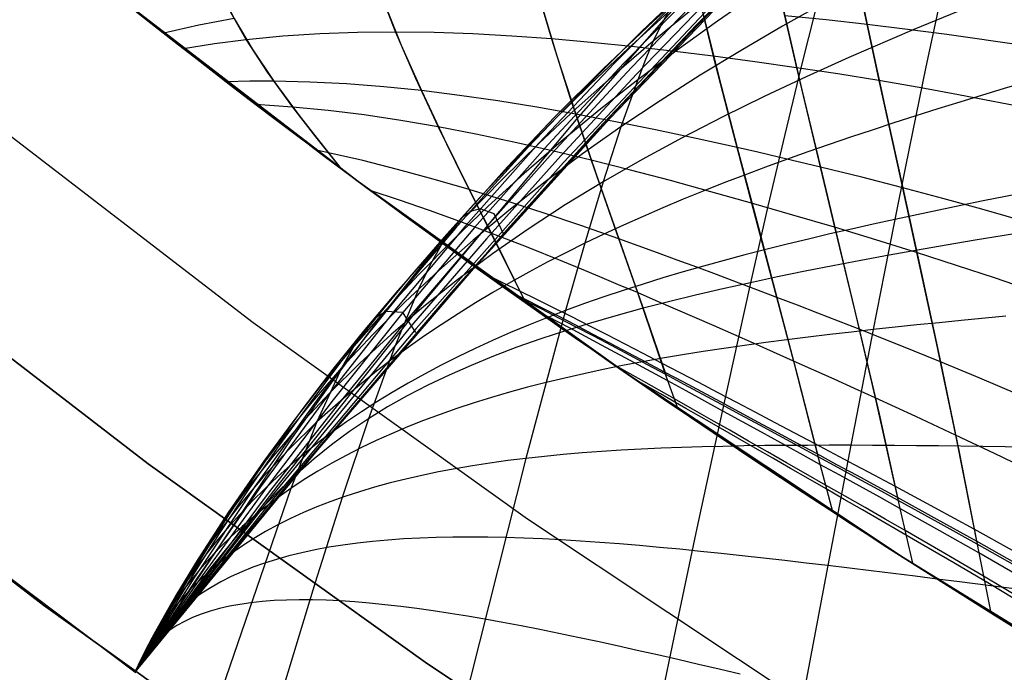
# Model space of a CAD drawing. Header units: millimetres. Extents: x -58 to 58, y -58 to 58.
# Tile 9 of 95: x -34.41 to -28.82, y -46.55 to -42.84. Entities that reach past the tile are written whole.
import ezdxf

# ---------------------------------------------------------------- set-up
doc = ezdxf.new("R2010")
doc.units = ezdxf.units.MM
doc.header["$MEASUREMENT"] = 0
doc.layers.add('Predefinito', color=5, linetype='Continuous')

msp = doc.modelspace()

# ---------------------------------------------------------------- linework, layer by layer
at = {"layer": 'Predefinito'}
for points in [[(-19.9285, -35.5113), (-20.3086, -35.6564), (-20.6863, -35.8084), (-21.0613, -35.9671), (-21.4336, -36.1326), (-22.1676, -36.482), (-22.8899, -36.8565), (-23.6001, -37.2549), (-24.2979, -37.676), (-24.9803, -38.117), (-25.6499, -38.5783), (-26.307, -39.0589), (-26.9514, -39.5577), (-27.5842, -40.0743), (-28.2036, -40.6056), (-28.8087, -41.1491), (-29.3987, -41.7023), (-29.9915, -42.2816), (-30.5668, -42.867), (-31.1238, -43.4574), (-31.6621, -44.0511), (-32.7309, -45.2972), (-33.7575, -46.5476)], [(-25.8045, -38.6891), (-26.2385, -39.0077), (-26.6733, -39.3392), (-27.5454, -40.0413), (-28.4209, -40.7972), (-29.3002, -41.6082), (-30.1832, -42.4761), (-31.0703, -43.4024), (-31.9616, -44.3887), (-32.8573, -45.4366), (-33.7575, -46.5476)], [(-33.7575, -46.5476), (-35.3571, -45.3445), (-36.9138, -44.0865), (-38.4259, -42.775), (-39.8913, -41.4118)], [(-10.2862, -53.5205), (-12.1274, -53.1336), (-13.9541, -52.6833), (-15.7642, -52.1703), (-17.5556, -51.5951), (-19.326, -50.9584), (-21.0733, -50.261), (-22.7956, -49.5036), (-24.4907, -48.6873), (-26.1566, -47.813), (-27.7913, -46.8817), (-29.3929, -45.8945), (-30.9595, -44.8526), (-32.4892, -43.7573), (-33.9802, -42.6098), (-35.4307, -41.4116)], [(-35.4307, -41.4116), (-33.9802, -42.6098), (-32.4892, -43.7573), (-30.9595, -44.8526), (-29.3929, -45.8945), (-27.7913, -46.8817), (-26.1566, -47.813), (-24.4907, -48.6873), (-22.7956, -49.5036), (-21.0733, -50.261), (-19.326, -50.9584), (-17.5556, -51.5951), (-15.7642, -52.1703), (-13.9541, -52.6833), (-12.1274, -53.1336), (-10.2862, -53.5205)], [(-34.6037, -43.3916), (-33.0854, -44.5602), (-31.5276, -45.6756), (-29.9323, -46.7366), (-28.3013, -47.7419), (-26.6365, -48.6903), (-24.9401, -49.5807), (-23.2139, -50.412), (-21.46, -51.1832), (-19.6806, -51.8934), (-17.8777, -52.5418), (-16.0535, -53.1275), (-14.2102, -53.65), (-12.3499, -54.1085), (-10.4749, -54.5025)], [(-10.6637, -55.4846), (-12.5724, -55.0834), (-14.4662, -54.6167), (-16.3427, -54.0848), (-18.1998, -53.4885), (-20.0352, -52.8284), (-21.8467, -52.1054), (-23.6321, -51.3203), (-25.3894, -50.474), (-27.1165, -49.5676), (-28.8112, -48.6021), (-30.4716, -47.5787), (-32.0957, -46.4986), (-33.6815, -45.3631), (-35.2272, -44.1735)], [(-35.2272, -44.1735), (-33.6815, -45.3631), (-32.0957, -46.4986), (-30.4716, -47.5787), (-28.8112, -48.6021), (-27.1165, -49.5676), (-25.3894, -50.474), (-23.6321, -51.3203), (-21.8467, -52.1054), (-20.0352, -52.8284), (-18.1998, -53.4885), (-16.3427, -54.0848), (-14.4662, -54.6167), (-12.5724, -55.0834), (-10.6637, -55.4846)], [(-35.8507, -44.9553), (-34.2776, -46.1659), (-32.6637, -47.3216), (-31.0109, -48.4208), (-29.3211, -49.4623), (-27.5964, -50.4449), (-25.8388, -51.3674), (-24.0504, -52.2286), (-22.2333, -53.0276), (-20.3898, -53.7634), (-18.5219, -54.4352), (-16.632, -55.042), (-14.7222, -55.5833), (-12.795, -56.0584), (-10.8524, -56.4666)], [(-10.8524, -56.4666), (-12.795, -56.0584), (-14.7222, -55.5833), (-16.632, -55.042), (-18.5219, -54.4352), (-20.3898, -53.7634), (-22.2333, -53.0276), (-24.0504, -52.2286), (-25.8388, -51.3674), (-27.5964, -50.4449), (-29.3211, -49.4623), (-31.0109, -48.4208), (-32.6637, -47.3216), (-34.2776, -46.1659), (-35.8507, -44.9553)]]:
    msp.add_lwpolyline(points, dxfattribs=at)
at = {"layer": 'Predefinito', "extrusion": (0.988885, 0.077357, -0.126976)}
msp.add_lwpolyline([(-42.5424, 342.6164), (-42.7926, 343.0225)], dxfattribs=at)
at = {"layer": 'Predefinito', "extrusion": (0.991941, 0.073702, -0.103063)}
msp.add_lwpolyline([(-43.1775, 344.8924), (-43.523, 345.3716)], dxfattribs=at)
at = {"layer": 'Predefinito', "extrusion": (0.993089, 0.071633, -0.092972)}
msp.add_lwpolyline([(-43.5078, 345.7671), (-43.8872, 346.2561)], dxfattribs=at)
at = {"layer": 'Predefinito', "extrusion": (0.999997, -2.15466e-05, -0.002616)}
msp.add_lwpolyline([(-46.5483, 344.9105), (-46.5481, 344.941)], dxfattribs=at)
at = {"layer": 'Predefinito', "extrusion": (1, 0, 0)}
for points in [[(-46.5476, 60.0849), (-46.5476, 319.9998)], [(-46.5476, 320), (-46.5476, 319.9939)]]:
    msp.add_lwpolyline(points, dxfattribs=at)
at = {"layer": 'Predefinito', "extrusion": (0, 1, 0)}
msp.add_lwpolyline([(33.7575, 319.9998), (33.7575, 345)], dxfattribs=at)
at = {"layer": 'Predefinito'}
for points in [[(-19.9059, -34.2691, 319.9999), (-20.5001, -34.5576, 319.9999), (-21.0876, -34.8619, 319.9998), (-21.6683, -35.1813, 319.9998), (-22.2418, -35.5154, 319.9998), (-22.8078, -35.8636, 319.9998), (-23.3661, -36.2255, 319.9998), (-23.9166, -36.6002, 319.9998), (-24.4591, -36.9872, 319.9998), (-24.9935, -37.3859, 319.9998), (-25.5199, -37.7957, 319.9998), (-26.0383, -38.2162, 319.9998), (-26.549, -38.647, 319.9998), (-27.052, -39.0873, 319.9998), (-27.5474, -39.5368, 319.9997), (-28.5152, -40.4606, 319.9997), (-29.453, -41.4141, 319.9997), (-30.3638, -42.396, 319.9997), (-31.2502, -43.4051, 319.9997), (-32.1114, -44.436, 319.9998), (-32.9463, -45.4837, 319.9998), (-33.7575, -46.5476, 319.9998)], [(-25.7055, -38.6074, 323.6742), (-26.2145, -38.9737, 323.6442), (-26.7163, -39.3505, 323.614), (-27.2111, -39.7375, 323.5836), (-27.6987, -40.1341, 323.5513), (-28.1791, -40.5398, 323.5153), (-28.652, -40.954, 323.4736), (-29.1175, -41.3763, 323.4247), (-29.5757, -41.8067, 323.3685), (-30.0267, -42.2454, 323.3054), (-30.4707, -42.6924, 323.2356), (-30.9078, -43.1479, 323.1595), (-31.3376, -43.6116, 323.0776), (-31.7598, -44.0832, 322.9904), (-32.1739, -44.5623, 322.8986), (-32.9781, -45.5419, 322.7035), (-33.7575, -46.5476, 322.4995)], [(-25.6931, -38.6157, 325.5167), (-26.2054, -38.9768, 325.4715), (-26.7109, -39.3485, 325.426), (-27.2097, -39.7303, 325.38), (-27.7017, -40.1217, 325.3313), (-28.1866, -40.5223, 325.277), (-28.6642, -40.9316, 325.2141), (-29.1342, -41.3494, 325.1404), (-29.5966, -41.7758, 325.0558), (-30.0512, -42.2112, 324.9607), (-30.498, -42.6559, 324.8556), (-30.9368, -43.1101, 324.7412), (-31.367, -43.5739, 324.618), (-31.7882, -44.0471, 324.4871), (-32.1997, -44.5296, 324.349), (-32.6013, -45.0213, 324.2049), (-32.994, -45.5218, 324.056), (-33.7575, -46.5476, 323.7495)], [(-25.7262, -38.6265, 321.8318), (-26.2326, -38.9955, 321.817), (-26.7314, -39.375, 321.8022), (-27.2229, -39.7647, 321.7872), (-27.7071, -40.1639, 321.7713), (-28.1838, -40.5721, 321.7536), (-28.653, -40.9886, 321.733), (-29.1148, -41.413, 321.7089), (-29.5695, -41.845, 321.6811), (-30.4587, -42.7324, 321.6152), (-31.3229, -43.6498, 321.5368), (-32.1603, -44.5937, 321.4478), (-32.97, -45.5603, 321.3508), (-33.7575, -46.5476, 321.2494)], [(-25.6911, -38.6721, 327.3499), (-26.2071, -39.025, 327.2898), (-26.7166, -39.3884, 327.2293), (-27.2199, -39.7617, 327.1683), (-27.7167, -40.1447, 327.1036), (-28.2066, -40.5369, 327.0313), (-28.6893, -40.9381, 326.9477), (-29.1643, -41.3481, 326.8497), (-29.6313, -41.7672, 326.7371), (-30.0897, -42.1961, 326.6105), (-30.5392, -42.6354, 326.4708), (-30.9792, -43.0856, 326.3185), (-31.4091, -43.5469, 326.1546), (-31.8283, -44.0193, 325.9804), (-32.2359, -44.503, 325.7969), (-32.6316, -44.9981, 325.6052), (-33.0163, -45.5041, 325.4072), (-33.3912, -46.0207, 325.2046), (-33.7575, -46.5476, 324.9995)], [(-33.7575, -46.5476, 60.0849), (-32.8538, -45.436, 60.0852), (-31.9547, -44.3874, 60.0855), (-31.0599, -43.4003, 60.0858), (-30.1692, -42.4731, 60.0861), (-29.2826, -41.6042, 60.0864), (-28.3998, -40.7921, 60.0867), (-27.5206, -40.0351, 60.0871), (-26.6448, -39.3317, 60.0874), (-26.2082, -38.9996, 60.0875), (-25.7723, -38.6803, 60.0877)], [(-25.8045, -38.6891, 319.9998), (-26.2385, -39.0077, 319.9998), (-26.6733, -39.3392, 319.9998), (-27.5454, -40.0413, 319.9998), (-28.4209, -40.7972, 319.9998), (-29.3002, -41.6082, 319.9998), (-30.1832, -42.4761, 319.9998), (-31.0703, -43.4024, 319.9998), (-31.9616, -44.3887, 319.9998), (-32.8573, -45.4366, 319.9998), (-33.7575, -46.5476, 319.9998)], [(-30.5674, -38.7619, 331.3695), (-30.5699, -38.8692, 332.4221), (-30.5705, -39.005, 333.4643), (-30.5685, -39.168, 334.4949), (-30.5631, -39.3567, 335.5133), (-30.5537, -39.5697, 336.519), (-30.5394, -39.8058, 337.5112), (-30.5194, -40.0637, 338.4894), (-30.4929, -40.3426, 339.4525), (-30.4589, -40.6414, 340.3997), (-30.4167, -40.9593, 341.3302), (-30.3657, -41.2957, 342.2425), (-30.3052, -41.6499, 343.1354), (-30.2349, -42.0215, 344.0074), (-30.1548, -42.4101, 344.858), (-30.0654, -42.8156, 345.6869), (-29.9676, -43.2377, 346.4939), (-29.8631, -43.676, 347.2787), (-29.7538, -44.1297, 348.0411), (-29.6419, -44.5977, 348.7812), (-29.5301, -45.0785, 349.4994), (-29.4209, -45.5701, 350.1966)], [(-30.1547, -38.7332, 333.6144), (-30.1486, -38.9112, 334.6553), (-30.1391, -39.1166, 335.6834), (-30.1255, -39.3481, 336.698), (-30.1068, -39.6042, 337.6984), (-30.0823, -39.8839, 338.6838), (-30.0512, -40.1862, 339.6533), (-30.0127, -40.5101, 340.6058), (-29.9659, -40.8546, 341.5403), (-29.9105, -41.2193, 342.4554), (-29.8459, -41.6033, 343.3495), (-29.772, -42.006, 344.2212), (-29.689, -42.4268, 345.0695), (-29.5977, -42.8655, 345.8943), (-29.4993, -43.3214, 346.6954), (-29.3956, -43.7938, 347.4725), (-29.2886, -44.2816, 348.2257), (-29.1807, -44.7832, 348.9553), (-29.0743, -45.2966, 349.662), (-28.9718, -45.8197, 350.3469)], [(-24.9558, -38.7676, 47.7398), (-25.6474, -39.1543, 47.8572), (-26.3303, -39.5584, 47.9796), (-27.005, -39.9791, 48.1075), (-27.6724, -40.4161, 48.2429), (-28.3287, -40.868, 48.3934), (-28.6516, -41.0992, 48.4772), (-28.9706, -41.3339, 48.5682), (-29.285, -41.5719, 48.6677), (-29.5946, -41.8131, 48.7767), (-29.9089, -42.0656, 48.9003), (-30.2169, -42.3218, 49.0345), (-30.518, -42.5822, 49.1786), (-30.8116, -42.8472, 49.3316), (-31.0971, -43.1173, 49.4929), (-31.3738, -43.3927, 49.6616), (-31.6411, -43.6741, 49.8368), (-31.8985, -43.9617, 50.0178), (-32.1562, -44.2689, 50.2121), (-32.4037, -44.5825, 50.4111), (-32.6426, -44.9017, 50.6142), (-32.8743, -45.2254, 50.8206), (-33.7575, -46.5476, 51.6667)], [(-25.702, -38.7974, 329.1641), (-26.2215, -39.1385, 329.09), (-26.7351, -39.4897, 329.0154), (-27.243, -39.8507, 328.9401), (-27.7446, -40.2213, 328.8603), (-28.2396, -40.6011, 328.7711), (-28.7274, -40.9899, 328.6677), (-29.2074, -41.3879, 328.5462), (-29.6789, -41.7955, 328.4066), (-30.1409, -42.2138, 328.2497), (-30.5927, -42.6437, 328.0762), (-31.0334, -43.0858, 327.8872), (-31.4623, -43.5407, 327.6838), (-31.8783, -44.0086, 327.4675), (-32.2807, -44.4898, 327.2396), (-32.669, -44.9845, 327.0016), (-33.0438, -45.4926, 326.7558), (-33.4063, -46.0137, 326.5043), (-33.7575, -46.5476, 326.2496)], [(-30.5697, -38.7919, 48.3166), (-30.5718, -38.9113, 47.2383), (-30.5716, -39.0604, 46.1719), (-30.5684, -39.2375, 45.1179), (-30.5614, -39.4413, 44.077), (-30.5497, -39.6701, 43.0499), (-30.5326, -39.9227, 42.0371), (-30.509, -40.1978, 41.0397), (-30.478, -40.4945, 40.0586), (-30.4388, -40.8118, 39.0947), (-30.3905, -41.1488, 38.1492), (-30.3325, -41.505, 37.2236), (-30.2643, -41.8796, 36.3195), (-30.1856, -42.2723, 35.4379), (-30.0969, -42.6828, 34.579), (-29.999, -43.111, 33.7431), (-29.8935, -43.5564, 32.9305), (-29.7822, -44.0183, 32.1416), (-29.6677, -44.4957, 31.3762), (-29.5526, -44.9869, 30.634), (-29.4114, -45.6163, 29.7393), (-29.34, -45.9281, 29.3159)], [(-30.1544, -38.7936, 46.0181), (-30.147, -38.9868, 44.9537), (-30.1357, -39.2084, 43.9031), (-30.1196, -39.4569, 42.8671), (-30.0978, -39.7309, 41.8464), (-30.0696, -40.0292, 40.8419), (-30.0339, -40.3508, 39.8548), (-29.99, -40.6947, 38.8862), (-29.9371, -41.06, 37.9372), (-29.8747, -41.4461, 37.0096), (-29.8026, -41.8522, 36.1052), (-29.7207, -42.2775, 35.2252), (-29.6296, -42.7219, 34.3699), (-29.5307, -43.1847, 33.5395), (-29.4255, -43.6651, 32.7344), (-29.3163, -44.1621, 31.9544), (-29.2054, -44.674, 31.1996), (-29.0956, -45.199, 30.469), (-28.963, -45.8688, 29.5902), (-28.8948, -46.2097, 29.1618)], [(-32.4532, -40.5059, 60.0053), (-32.4972, -40.3174, 52.1756), (-32.5401, -40.3482, 50.1725), (-32.5639, -40.392, 49.1682), (-32.5874, -40.4571, 48.1671), (-32.6085, -40.5417, 47.1749), (-32.6268, -40.6444, 46.1918), (-32.6414, -40.764, 45.2182), (-32.6518, -40.8993, 44.2545), (-32.6562, -41.2119, 42.3579), (-32.6314, -41.5739, 40.5056), (-32.605, -41.7712, 39.5972), (-32.5674, -41.9784, 38.7016), (-32.5171, -42.1953, 37.8193), (-32.4527, -42.4222, 36.9504), (-32.3728, -42.6596, 36.0947), (-32.2767, -42.9086, 35.2523), (-32.1638, -43.1706, 34.4235), (-32.0348, -43.4472, 33.6092), (-31.8909, -43.7402, 32.8101), (-31.735, -44.051, 32.0272), (-31.5499, -44.423, 31.1666), (-31.537, -44.4481, 31.1113)], [(-32.4517, -40.5044, 319.9957), (-32.4917, -40.3163, 327.6141), (-32.5324, -40.3386, 329.5635), (-32.5553, -40.3756, 330.5411), (-32.5785, -40.4329, 331.5178), (-32.5999, -40.5092, 332.4868), (-32.6187, -40.6031, 333.4472), (-32.6344, -40.7135, 334.3987), (-32.6463, -40.8391, 335.3411), (-32.6557, -41.1319, 337.1969), (-32.6395, -41.4733, 339.0116), (-32.5889, -41.8563, 340.7816), (-32.5474, -42.062, 341.6484), (-32.4934, -42.277, 342.5025), (-32.4254, -42.5015, 343.344), (-32.3426, -42.7364, 344.1729), (-32.2441, -42.9826, 344.9892), (-32.1299, -43.2416, 345.7922), (-32.0004, -43.5149, 346.5815), (-31.8576, -43.804, 347.3561), (-31.7039, -44.1103, 348.1152), (-31.5432, -44.4343, 348.8581)], [(-33.1521, -41.2363, 60.0061), (-33.1606, -41.1388, 56.2878), (-33.2402, -41.0618, 52.4752), (-33.2975, -41.0798, 50.5506), (-33.3585, -41.1605, 48.6237), (-33.4112, -41.3022, 46.7226), (-33.4498, -41.4951, 44.8536), (-33.4684, -41.73, 43.0187), (-33.4581, -41.9984, 41.2199), (-33.4077, -42.293, 39.4598), (-33.363, -42.4486, 38.5951), (-33.3026, -42.6099, 37.7403), (-33.2242, -42.7775, 36.8951), (-33.1258, -42.9527, 36.0594), (-33.0055, -43.1374, 35.2334), (-32.8625, -43.3346, 34.4178), (-32.7319, -43.5034, 33.7737), (-32.5879, -43.6841, 33.1376)], [(-33.1506, -41.2347, 319.9952), (-33.1578, -41.1401, 323.613), (-33.2331, -41.0611, 327.3229), (-33.2879, -41.0726, 329.1959), (-33.3475, -41.1418, 331.0735), (-33.4008, -41.2704, 332.9299), (-33.4414, -41.4492, 334.756), (-33.4645, -41.6696, 336.5503), (-33.4624, -41.9238, 338.3108), (-33.4255, -42.2043, 340.0353), (-33.3901, -42.3528, 340.8832), (-33.341, -42.5066, 341.7214), (-33.2762, -42.6657, 342.5503), (-33.1937, -42.8313, 343.3702), (-33.0916, -43.0045, 344.1811), (-32.9686, -43.1876, 344.9826), (-32.8239, -43.3832, 345.7741), (-32.7436, -43.4867, 346.1658), (-32.5857, -43.6853, 346.8665)], [(-29.4024, -41.7069, 60.344), (-29.4221, -41.5989, 54.3431), (-29.4523, -41.6008, 52.9344), (-29.4914, -41.6313, 51.5348), (-29.539, -41.6991, 50.1478), (-29.5658, -41.7498, 49.46), (-29.5946, -41.8131, 48.7767), (-29.6253, -41.8898, 48.0983), (-29.6578, -41.9797, 47.4249), (-29.6921, -42.0823, 46.7569), (-29.7281, -42.197, 46.0944), (-29.7656, -42.3234, 45.4378), (-29.8046, -42.4609, 44.7872), (-29.8869, -42.7672, 43.5051), (-29.9742, -43.1118, 42.2501), (-30.066, -43.4904, 41.0239), (-30.1615, -43.8989, 39.8287), (-30.2602, -44.3332, 38.6661), (-30.3614, -44.7893, 37.5375), (-30.4647, -45.2642, 36.4404), (-30.5699, -45.7552, 35.3715), (-30.6766, -46.2594, 34.3277), (-30.8934, -47.2968, 32.3024), (-31.1123, -48.3542, 30.3391)], [(-29.1543, -42.591, 337.6073), (-29.2081, -42.8427, 338.3614), (-29.2636, -43.1071, 339.1014), (-29.3209, -43.385, 339.8314), (-29.3795, -43.6733, 340.5456), (-29.4397, -43.9734, 341.2499), (-29.5008, -44.2813, 341.9367), (-29.5633, -44.5996, 342.6136), (-29.6907, -45.2574, 343.9249), (-29.8214, -45.9413, 345.1901), (-30.3454, -48.7179, 349.9743)], [(-30.4637, -42.763, 319.9992), (-30.498, -42.6559, 324.8556), (-30.5392, -42.6354, 326.4708), (-30.5927, -42.6437, 328.0762), (-30.657, -42.6935, 329.6674), (-30.6927, -42.7379, 330.4549), (-30.7306, -42.7973, 331.2396), (-30.7705, -42.8717, 332.0166), (-30.8123, -42.9609, 332.7889), (-30.8558, -43.0637, 333.5537), (-30.9011, -43.1796, 334.3127), (-30.9961, -43.4477, 335.8084), (-31.0966, -43.7595, 337.2734), (-31.2016, -44.1093, 338.7051), (-31.3104, -44.4916, 340.1009), (-31.4219, -44.9006, 341.4586), (-31.5357, -45.3319, 342.7799), (-32.1147, -47.6231, 349.0314)], [(-31.4858, -42.6259, 35.399), (-31.3912, -42.9475, 34.5552), (-31.2839, -43.2842, 33.7289), (-31.1654, -43.6366, 32.9207), (-31.0375, -44.0052, 32.1313), (-30.903, -44.3897, 31.3609), (-30.748, -44.8409, 30.5172), (-30.6725, -45.0495, 30.1474)], [(-30.5678, -42.6529, 34.8209), (-30.4719, -43.0458, 33.9809), (-30.3668, -43.4552, 33.1623), (-30.2542, -43.8809, 32.3655), (-30.1364, -44.3224, 31.5906), (-30.0162, -44.7783, 30.8376), (-29.8817, -45.3067, 30.0159), (-29.7951, -45.6344, 29.5307)], [(-30.2161, -42.6855, 334.7327), (-30.4485, -42.8463, 334.5999), (-30.6769, -43.011, 334.4599), (-30.9011, -43.1796, 334.3127), (-31.1207, -43.3525, 334.1587), (-31.3356, -43.5298, 333.9982), (-31.5455, -43.7117, 333.8313), (-31.7504, -43.8982, 333.6585), (-31.9498, -44.0897, 333.4801), (-32.1438, -44.2861, 333.2963), (-32.3321, -44.4876, 333.1075), (-32.5145, -44.6945, 332.914), (-32.6908, -44.9067, 332.716), (-32.8611, -45.1245, 332.5142), (-33.0254, -45.3477, 332.3089), (-33.1837, -45.5764, 332.1008), (-33.336, -45.8108, 331.8903), (-33.4824, -46.0507, 331.6779), (-33.6229, -46.2963, 331.4642), (-33.7575, -46.5476, 331.2497)], [(-30.657, -42.6935, 329.6674), (-30.879, -42.9062, 329.5575), (-31.0977, -43.1224, 329.4432), (-31.3129, -43.3422, 329.3247), (-31.5245, -43.5656, 329.202), (-31.7324, -43.7928, 329.0755), (-31.9364, -44.0237, 328.9454), (-32.1365, -44.2585, 328.8118), (-32.3325, -44.4972, 328.6749), (-32.5243, -44.7398, 328.535), (-32.7119, -44.9864, 328.3924), (-33.0753, -45.4913, 328.1005), (-33.4235, -46.0118, 327.802), (-33.7575, -46.5476, 327.4996)], [(-31.4557, -42.7254, 344.8691), (-31.3598, -43.043, 345.6856), (-31.2522, -43.3751, 346.4853), (-31.1343, -43.7222, 347.2677), (-31.0082, -44.0846, 348.0322), (-30.8763, -44.4623, 348.7785), (-30.7421, -44.8544, 349.5066)], [(-33.8014, -42.7517, 341.611), (-33.6666, -42.858, 342.5109), (-33.5092, -42.9812, 343.4108), (-33.4209, -43.0499, 343.8607), (-33.3253, -43.1239, 344.3106), (-33.2214, -43.204, 344.7606), (-33.1079, -43.291, 345.2105), (-32.9837, -43.3857, 345.6609), (-32.8473, -43.4891, 346.1112), (-32.774, -43.5444, 346.3364), (-32.6969, -43.6023, 346.5615), (-32.6156, -43.6632, 346.7867), (-32.5295, -43.7273, 347.0118), (-32.4384, -43.795, 347.237), (-32.3414, -43.8666, 347.4621), (-32.2379, -43.9428, 347.6873), (-32.1271, -44.0238, 347.9125), (-32.0084, -44.1102, 348.1376), (-31.9456, -44.1557, 348.2502), (-31.8804, -44.2028, 348.3628), (-31.8126, -44.2516, 348.4753), (-31.7421, -44.3022, 348.5879), (-31.6685, -44.3549, 348.7005), (-31.5912, -44.41, 348.813)], [(-29.8387, -42.7405, 336.519), (-30.0781, -42.8748, 336.3933), (-30.3139, -43.0124, 336.2592), (-30.5457, -43.1535, 336.1169), (-30.7733, -43.2985, 335.9665), (-30.9961, -43.4477, 335.8084), (-31.2141, -43.6013, 335.6427), (-31.4268, -43.7595, 335.4698), (-31.634, -43.9226, 335.29), (-31.8357, -44.0906, 335.1037), (-32.0315, -44.2638, 334.9111), (-32.2212, -44.4423, 334.7127), (-32.4047, -44.6263, 334.5087), (-32.5817, -44.8159, 334.2995), (-32.752, -45.0113, 334.0856), (-32.9157, -45.2127, 333.8673), (-33.0727, -45.42, 333.6453), (-33.223, -45.6333, 333.4202), (-33.3666, -45.8526, 333.1925), (-33.5036, -46.0781, 332.9628), (-33.6339, -46.3097, 332.7317), (-33.7575, -46.5476, 332.4997)], [(-28.9577, -42.7405, 338.4545), (-29.2081, -42.8427, 338.3614), (-29.3325, -42.8945, 338.3111), (-29.4562, -42.9469, 338.2584), (-29.5793, -42.9999, 338.2031), (-29.7017, -43.0534, 338.1455), (-29.9441, -43.1626, 338.0229), (-30.1831, -43.2747, 337.8909), (-30.4182, -43.3902, 337.7497), (-30.6491, -43.5092, 337.5996), (-30.8754, -43.6322, 337.4407), (-31.0966, -43.7595, 337.2734), (-31.3124, -43.8914, 337.0978), (-31.5226, -44.028, 336.9143), (-31.7268, -44.1697, 336.7234), (-31.9249, -44.3166, 336.5253), (-32.1166, -44.4689, 336.3204), (-32.3018, -44.6269, 336.1092), (-32.4801, -44.7906, 335.892), (-32.6513, -44.9603, 335.6691), (-32.8153, -45.1362, 335.441), (-32.972, -45.3184, 335.2083), (-33.1214, -45.5069, 334.9716), (-33.2634, -45.7019, 334.7315), (-33.3981, -45.9034, 334.4886), (-33.5253, -46.1114, 334.2436), (-33.6451, -46.3261, 333.9971), (-33.7575, -46.5476, 333.7497)], [(-30.5873, -42.7756, 332.9235), (-30.8123, -42.9609, 332.7889), (-31.0332, -43.1503, 332.6482), (-31.2499, -43.3438, 332.5016), (-31.462, -43.5416, 332.3494), (-31.6696, -43.7438, 332.1919), (-31.8724, -43.9506, 332.0293), (-32.0702, -44.1619, 331.8619), (-32.2629, -44.378, 331.69), (-32.4503, -44.599, 331.5138), (-32.6322, -44.825, 331.3336), (-32.8088, -45.0559, 331.15), (-32.9799, -45.2919, 330.9633), (-33.1458, -45.5329, 330.7739), (-33.3065, -45.7789, 330.5824), (-33.4619, -46.0301, 330.3893), (-33.6123, -46.2863, 330.1948), (-33.7575, -46.5476, 329.9996)], [(-30.537, -42.7746, 345.4462), (-30.4408, -43.1621, 346.2578), (-30.3362, -43.5653, 347.049), (-30.2251, -43.9838, 347.8194), (-30.1097, -44.417, 348.5691), (-29.9925, -44.8637, 349.2981), (-29.8764, -45.3223, 350.007)], [(-30.7306, -42.7973, 331.2396), (-30.9524, -43, 331.1136), (-31.1703, -43.2066, 330.9825), (-31.3842, -43.4172, 330.8465), (-31.5941, -43.6318, 330.7057), (-31.7997, -43.8505, 330.5605), (-32.0009, -44.0735, 330.411), (-32.1975, -44.3008, 330.2575), (-32.3894, -44.5324, 330.1003), (-32.5765, -44.7686, 329.9396), (-32.7589, -45.0093, 329.7757), (-32.9365, -45.2544, 329.6091), (-33.1096, -45.5041, 329.4403), (-33.2781, -45.7582, 329.2695), (-33.4423, -46.0169, 329.0972), (-33.7575, -46.5476, 328.7496)], [(-28.7225, -46.317, 29.1146), (-28.8657, -46.228, 29.1532), (-28.9943, -46.1474, 29.1918), (-29.1114, -46.0736, 29.2304), (-29.2198, -46.005, 29.2691), (-29.3202, -45.941, 29.3077), (-29.414, -45.881, 29.3464), (-29.502, -45.8245, 29.385), (-29.6647, -45.7194, 29.4623), (-29.8121, -45.6234, 29.5397), (-29.9471, -45.5349, 29.617), (-30.0722, -45.4523, 29.6944), (-30.1895, -45.3745, 29.7718), (-30.2997, -45.301, 29.8491), (-30.4036, -45.2313, 29.9265), (-30.5021, -45.1649, 30.0039), (-30.5959, -45.1015, 30.0813), (-30.6852, -45.0407, 30.1587), (-30.7706, -44.9825, 30.236), (-30.8522, -44.9265, 30.3134), (-30.9305, -44.8727, 30.3907), (-31.0057, -44.8208, 30.4679), (-31.078, -44.7707, 30.5452), (-31.1476, -44.7223, 30.6225), (-31.2795, -44.6301, 30.777), (-31.403, -44.5433, 30.9315), (-31.519, -44.4612, 31.0861), (-31.6282, -44.3836, 31.2406), (-31.7311, -44.3101, 31.3951), (-31.8282, -44.2404, 31.5497), (-31.92, -44.1742, 31.7042), (-32.0069, -44.1113, 31.8587), (-32.0894, -44.0513, 32.0133), (-32.1679, -43.994, 32.1678), (-32.2429, -43.9391, 32.3224), (-32.3145, -43.8865, 32.4769), (-32.383, -43.8359, 32.6315), (-32.4486, -43.7874, 32.786), (-32.5718, -43.6959, 33.0951), (-32.6856, -43.6108, 33.4042), (-32.7912, -43.5314, 33.7133), (-32.8897, -43.4571, 34.0224), (-32.982, -43.3871, 34.3315), (-33.0685, -43.3212, 34.6406), (-33.226, -43.2005, 35.2588), (-33.3663, -43.0922, 35.8774), (-33.4918, -42.9948, 36.4959), (-33.6045, -42.9067, 37.1145), (-33.7057, -42.8273, 37.7331)], [(-33.1937, -42.8313, 343.3702), (-33.3952, -42.8696, 343.1593), (-33.5941, -42.9147, 342.9435)], [(-24.7589, -43.637, 347.401), (-25.582, -43.5054, 347.1975), (-26.3912, -43.3749, 346.9747), (-27.5431, -43.1799, 346.6166), (-28.7099, -42.9843, 346.2281), (-29.1445, -42.9225, 346.0727), (-29.369, -42.8932, 345.9867), (-29.5977, -42.8655, 345.8943), (-29.8301, -42.8395, 345.7946), (-30.0654, -42.8156, 345.6869)], [(-28.6455, -43.3478, 33.215), (-29.0781, -43.2644, 33.3656), (-29.3021, -43.224, 33.4493), (-29.5307, -43.1847, 33.5395), (-29.7632, -43.1469, 33.6372), (-29.999, -43.111, 33.7431), (-30.2362, -43.0772, 33.8577), (-30.4719, -43.0458, 33.9809), (-30.7051, -43.0168, 34.1124), (-30.936, -42.9905, 34.252), (-31.1647, -42.9674, 34.3997), (-31.3912, -42.9475, 34.5552), (-31.6156, -42.9313, 34.7183), (-31.8379, -42.9192, 34.889), (-32.0582, -42.9114, 35.067), (-32.2767, -42.9086, 35.2523), (-32.4931, -42.911, 35.4445), (-32.7069, -42.9189, 35.6433), (-32.9179, -42.9328, 35.8484), (-33.1258, -42.9527, 36.0594), (-33.3045, -42.9753, 36.248), (-33.4812, -43.0032, 36.4407)], [(-28.5641, -43.1548, 340.0876), (-28.8184, -43.2298, 340.0108), (-29.0707, -43.3066, 339.9259), (-29.1961, -43.3456, 339.8799), (-29.3209, -43.385, 339.8314), (-29.4452, -43.425, 339.7802), (-29.5688, -43.4654, 339.7263), (-29.6917, -43.5063, 339.6697), (-29.8139, -43.5479, 339.6105), (-29.9353, -43.5901, 339.5486), (-30.0558, -43.633, 339.4842), (-30.1754, -43.6766, 339.4172), (-30.294, -43.721, 339.3477), (-30.4116, -43.7662, 339.2758), (-30.5282, -43.8122, 339.2013), (-30.6436, -43.8592, 339.1245), (-30.7578, -43.9071, 339.0452), (-30.8708, -43.9561, 338.9637), (-30.9824, -44.0061, 338.8797), (-31.0927, -44.0571, 338.7935), (-31.2016, -44.1093, 338.7051), (-31.3091, -44.1627, 338.6144), (-31.415, -44.2173, 338.5215), (-31.5194, -44.2732, 338.4265), (-31.6223, -44.3303, 338.3294), (-31.7235, -44.3887, 338.2303), (-31.8231, -44.4484, 338.1293), (-31.9211, -44.5095, 338.0263), (-32.0174, -44.572, 337.9214), (-32.1119, -44.6358, 337.8147), (-32.2047, -44.7011, 337.7063), (-32.2957, -44.7679, 337.5961), (-32.385, -44.8362, 337.4843), (-32.5578, -44.9773, 337.2558), (-32.723, -45.1248, 337.0213), (-32.8804, -45.2787, 336.7812), (-33.0299, -45.4393, 336.5362), (-33.1713, -45.6067, 336.2868), (-33.3048, -45.7808, 336.0339), (-33.4302, -45.9619, 335.778), (-33.5475, -46.15, 335.5199), (-33.6566, -46.3452, 335.2603), (-33.7575, -46.5476, 334.9998)], [(-28.5185, -44.0384, 347.7759), (-28.946, -43.9156, 347.6359), (-29.1683, -43.8544, 347.5576), (-29.3956, -43.7938, 347.4725), (-29.6274, -43.7342, 347.3799), (-29.8631, -43.676, 347.2787), (-30.1005, -43.6195, 347.1684), (-30.2187, -43.5921, 347.1098), (-30.3362, -43.5653, 347.049), (-30.5691, -43.5135, 346.9208), (-30.7993, -43.4643, 346.784), (-31.027, -43.4181, 346.6388), (-31.2522, -43.3751, 346.4853), (-31.475, -43.3356, 346.3237), (-31.6955, -43.2999, 346.1543), (-31.9137, -43.2684, 345.977), (-32.1299, -43.2416, 345.7922), (-32.3438, -43.2198, 345.6), (-32.5551, -43.2033, 345.4008), (-32.7635, -43.1925, 345.1949), (-32.9686, -43.1876, 344.9826), (-33.1043, -43.1879, 344.8371), (-33.2388, -43.1911, 344.689)], [(-28.4452, -44.4537, 31.6651), (-28.8692, -44.3081, 31.7981), (-29.0901, -44.235, 31.8729), (-29.3163, -44.1621, 31.9544), (-29.5472, -44.0897, 32.0437), (-29.7822, -44.0183, 32.1416), (-30.0191, -43.9486, 32.2489), (-30.137, -43.9145, 32.306), (-30.2542, -43.8809, 32.3655), (-30.3705, -43.848, 32.4272), (-30.4861, -43.8157, 32.4912), (-30.7153, -43.7531, 32.6257), (-30.9417, -43.6933, 32.769), (-31.1654, -43.6366, 32.9207), (-31.3864, -43.5833, 33.0808), (-31.6049, -43.5338, 33.249), (-31.821, -43.4883, 33.4252), (-32.0348, -43.4472, 33.6092), (-32.2462, -43.411, 33.8008), (-32.4548, -43.3799, 33.9997), (-32.6603, -43.3544, 34.2054), (-32.8625, -43.3346, 34.4178), (-33.07, -43.3205, 34.6457)], [(-28.7396, -44.9682, 349.0985), (-28.9574, -44.876, 349.0303), (-29.1807, -44.7832, 348.9553), (-29.4091, -44.6902, 348.8727), (-29.6419, -44.5977, 348.7812), (-29.7594, -44.5518, 348.7319), (-29.8768, -44.5064, 348.6801), (-29.9937, -44.4614, 348.6258), (-30.1097, -44.417, 348.5691), (-30.2248, -44.3731, 348.5101), (-30.3391, -44.3299, 348.4486), (-30.4525, -44.2873, 348.3849), (-30.5652, -44.2453, 348.3189), (-30.6772, -44.2041, 348.2505), (-30.7883, -44.1635, 348.18), (-30.8986, -44.1237, 348.1072), (-31.0082, -44.0846, 348.0322), (-31.2249, -44.0089, 347.8757), (-31.4387, -43.9367, 347.7107), (-31.6495, -43.8683, 347.5375), (-31.8576, -43.804, 347.3561), (-32.0628, -43.7441, 347.1668), (-32.2648, -43.6891, 346.9698), (-32.4634, -43.6391, 346.7656), (-32.6582, -43.5946, 346.5545), (-32.7253, -43.5803, 346.4793)], [(-28.6842, -43.8185, 341.5025), (-28.9381, -43.8687, 341.4275), (-29.0643, -43.8943, 341.3868), (-29.19, -43.9202, 341.3438), (-29.3151, -43.9466, 341.2982), (-29.4397, -43.9734, 341.2499), (-29.5637, -44.0005, 341.1987), (-29.687, -44.0282, 341.1446), (-29.8097, -44.0563, 341.0876), (-29.9315, -44.0851, 341.0277), (-30.0525, -44.1144, 340.9651), (-30.1726, -44.1444, 340.8997), (-30.2917, -44.1751, 340.8315), (-30.4098, -44.2066, 340.7607), (-30.5268, -44.2388, 340.6871), (-30.6427, -44.272, 340.611), (-30.7573, -44.306, 340.5323), (-30.8707, -44.341, 340.451), (-30.9828, -44.377, 340.3671), (-31.0934, -44.4141, 340.2808), (-31.2027, -44.4522, 340.1921), (-31.3104, -44.4916, 340.1009), (-31.4165, -44.5321, 340.0073), (-31.521, -44.5739, 339.9114), (-31.6239, -44.6169, 339.8132), (-31.7251, -44.6612, 339.7128), (-31.8246, -44.7069, 339.6102), (-31.9223, -44.7539, 339.5056), (-32.0183, -44.8024, 339.3988), (-32.1124, -44.8522, 339.2901), (-32.2047, -44.9036, 339.1794), (-32.2951, -44.9564, 339.0669), (-32.3836, -45.0107, 338.9525), (-32.4702, -45.0666, 338.8363), (-32.5548, -45.1241, 338.7184), (-32.6374, -45.1832, 338.5988), (-32.7179, -45.2439, 338.4776), (-32.7963, -45.3063, 338.3549), (-32.8726, -45.3705, 338.2307), (-32.9468, -45.4363, 338.105), (-33.0189, -45.5039, 337.9781), (-33.0888, -45.5733, 337.8499), (-33.1565, -45.6444, 337.7206), (-33.2221, -45.7173, 337.5902), (-33.2856, -45.7921, 337.4589), (-33.3468, -45.8686, 337.3267), (-33.4628, -46.0271, 337.0602), (-33.5699, -46.193, 336.7914), (-33.6682, -46.3665, 336.521), (-33.7575, -46.5476, 336.2498)], [(-28.659, -45.4089, 30.3351), (-28.8745, -45.3044, 30.3987), (-29.0956, -45.199, 30.469), (-29.3218, -45.0929, 30.5471), (-29.5526, -44.9869, 30.634), (-29.6691, -44.9341, 30.6811), (-29.7855, -44.8817, 30.7308), (-29.9013, -44.8297, 30.7829), (-30.0162, -44.7783, 30.8376), (-30.1301, -44.7275, 30.8947), (-30.2431, -44.6773, 30.9542), (-30.3552, -44.6277, 31.0162), (-30.4665, -44.5787, 31.0805), (-30.5769, -44.5304, 31.1472), (-30.6865, -44.4828, 31.2161), (-30.7952, -44.4359, 31.2874), (-30.903, -44.3897, 31.3609), (-31.0099, -44.3443, 31.4367), (-31.116, -44.2997, 31.5146), (-31.2212, -44.256, 31.5947), (-31.3256, -44.2131, 31.677), (-31.5319, -44.1301, 31.8479), (-31.735, -44.051, 32.0272), (-31.9109, -43.9848, 32.1915), (-32.084, -43.9222, 32.362), (-32.2541, -43.8633, 32.5383), (-32.4211, -43.8082, 32.7202)], [(-31.664, -44.055, 60.3057), (-31.717, -43.941, 54.9843), (-31.7962, -43.914, 52.4877), (-31.845, -43.9258, 51.2485), (-31.8985, -43.9617, 50.0178), (-31.9557, -44.0255, 48.7972), (-32.0163, -44.1163, 47.5879), (-32.0799, -44.232, 46.3908), (-32.1461, -44.3703, 45.207), (-32.2851, -44.7061, 42.8831), (-32.4307, -45.1061, 40.6242), (-32.5804, -45.5538, 38.4349), (-32.733, -46.0363, 36.3051), (-33.0434, -47.0594, 32.1635)], [(-28.6534, -44.0375, 38.0384), (-28.9845, -44.0913, 38.1365), (-29.1485, -44.119, 38.1896), (-29.3114, -44.1474, 38.2459), (-29.4731, -44.1765, 38.3056), (-29.6336, -44.2063, 38.3691), (-29.7926, -44.2368, 38.4366), (-29.9501, -44.2681, 38.5084), (-30.106, -44.3002, 38.5848), (-30.2602, -44.3332, 38.6661), (-30.4176, -44.3683, 38.7555), (-30.5729, -44.4044, 38.8502), (-30.726, -44.4418, 38.9501), (-30.8766, -44.4805, 39.0549), (-31.0246, -44.5208, 39.1645), (-31.1698, -44.5628, 39.2786), (-31.312, -44.6066, 39.397), (-31.4511, -44.6524, 39.5196), (-31.587, -44.7002, 39.6461), (-31.7193, -44.7503, 39.7763), (-31.848, -44.8028, 39.91), (-31.9729, -44.8578, 40.0471), (-32.0937, -44.9155, 40.1872), (-32.2104, -44.976, 40.3303), (-32.3228, -45.0395, 40.476), (-32.4307, -45.1061, 40.6242), (-32.5383, -45.179, 40.7815), (-32.6412, -45.2553, 40.941), (-32.7396, -45.3346, 41.1028), (-32.8339, -45.4169, 41.2666), (-32.9243, -45.5018, 41.4322), (-33.0113, -45.5891, 41.5996), (-33.095, -45.6786, 41.7685), (-33.1758, -45.7702, 41.9388), (-33.3302, -45.9583, 42.2831), (-33.7575, -46.5476, 43.3333)], [(-28.7718, -45.8555, 29.6977), (-28.9895, -45.7346, 29.7618), (-29.2122, -45.6126, 29.8335), (-29.4398, -45.4899, 29.9142), (-29.5546, -45.4287, 29.9582), (-29.6693, -45.3677, 30.0049), (-29.7834, -45.3072, 30.0541), (-29.8965, -45.2473, 30.1059), (-30.0085, -45.1879, 30.1603), (-30.1195, -45.1291, 30.2172), (-30.2295, -45.071, 30.2766), (-30.3386, -45.0134, 30.3385), (-30.4468, -44.9565, 30.4027), (-30.5539, -44.9002, 30.4694), (-30.6601, -44.8447, 30.5384), (-30.7652, -44.7899, 30.6098), (-30.8694, -44.7358, 30.6835), (-30.9725, -44.6824, 30.7594), (-31.0747, -44.6299, 30.8376), (-31.1759, -44.5783, 30.9179), (-31.2761, -44.5274, 31.0005), (-31.3753, -44.4775, 31.0853), (-31.4735, -44.4285, 31.1722), (-31.5708, -44.3804, 31.2612), (-31.6677, -44.3331, 31.3529), (-31.7635, -44.2867, 31.4467)], [(-28.7593, -45.925, 29.6117), (-28.9766, -45.8022, 29.6749), (-29.1989, -45.6782, 29.7459), (-29.4259, -45.5535, 29.8257), (-29.5406, -45.4912, 29.8694), (-29.6551, -45.4293, 29.9156), (-29.7689, -45.3677, 29.9645), (-29.8817, -45.3067, 30.0159), (-29.9934, -45.2463, 30.07), (-30.1042, -45.1865, 30.1265), (-30.2139, -45.1273, 30.1856), (-30.3227, -45.0686, 30.2471), (-30.4305, -45.0107, 30.3111), (-30.5373, -44.9534, 30.3774), (-30.6432, -44.8968, 30.4462), (-30.748, -44.8409, 30.5172), (-30.8517, -44.7858, 30.5906), (-30.9545, -44.7314, 30.6663), (-31.0562, -44.6778, 30.7442), (-31.157, -44.6251, 30.8243), (-31.2567, -44.5732, 30.9067), (-31.3554, -44.5222, 30.9912), (-31.4532, -44.4721, 31.0778), (-31.6277, -44.3838, 31.2402)], [(-31.5912, -44.41, 348.813), (-31.4303, -44.524, 349.0322), (-31.3458, -44.5835, 349.1418), (-31.2567, -44.646, 349.2514), (-31.1625, -44.7118, 349.361), (-31.0634, -44.7807, 349.4706), (-30.9589, -44.8531, 349.5801), (-30.8483, -44.9292, 349.6897), (-30.7312, -45.0094, 349.7993), (-30.6064, -45.0943, 349.9089), (-30.4728, -45.1848, 350.0185), (-30.329, -45.2813, 350.1281), (-30.253, -45.3322, 350.1828), (-30.1736, -45.3851, 350.2376), (-30.0906, -45.4401, 350.2924), (-30.0036, -45.4976, 350.3472), (-29.9122, -45.5578, 350.402), (-29.8157, -45.621, 350.4567), (-29.7129, -45.688, 350.5115), (-29.6031, -45.7592, 350.5663), (-29.4849, -45.8355, 350.6211), (-29.356, -45.9182, 350.6759), (-29.2134, -46.0091, 350.7306), (-29.0542, -46.1097, 350.7854), (-28.8749, -46.2222, 350.8401), (-28.6693, -46.35, 350.8948)], [(-28.7544, -45.9432, 350.4105), (-28.9715, -45.82, 350.3474), (-29.1936, -45.6955, 350.2768), (-29.4205, -45.5704, 350.1972), (-29.5351, -45.5079, 350.1537), (-29.6495, -45.4456, 350.1076), (-29.7633, -45.3838, 350.0589), (-29.876, -45.3226, 350.0075), (-29.9877, -45.2619, 349.9536), (-30.0983, -45.2018, 349.8972), (-30.208, -45.1423, 349.8383), (-30.3167, -45.0835, 349.7769), (-30.4245, -45.0252, 349.713), (-30.5312, -44.9677, 349.6468), (-30.637, -44.9108, 349.5782), (-30.7417, -44.8547, 349.5072), (-30.8454, -44.7993, 349.4339), (-30.948, -44.7446, 349.3584), (-31.0497, -44.6908, 349.2806), (-31.1503, -44.6378, 349.2006), (-31.2499, -44.5856, 349.1183), (-31.3485, -44.5343, 349.0339), (-31.4461, -44.484, 348.9474), (-31.5912, -44.41, 348.813)], [(-28.8098, -44.5241, 342.8567), (-29.063, -44.548, 342.7854), (-29.1889, -44.5604, 342.7464), (-29.3143, -44.5731, 342.7049), (-29.4391, -44.5862, 342.6607), (-29.5633, -44.5996, 342.6136), (-29.6869, -44.6134, 342.5633), (-29.8098, -44.6276, 342.51), (-29.932, -44.6423, 342.4536), (-30.0534, -44.6575, 342.3942), (-30.1739, -44.6733, 342.3317), (-30.2934, -44.6897, 342.2664), (-30.4119, -44.7068, 342.1981), (-30.5293, -44.7247, 342.1269), (-30.6456, -44.7433, 342.0529), (-30.7607, -44.7628, 341.9761), (-30.8745, -44.7832, 341.8965), (-30.9869, -44.8046, 341.8142), (-31.098, -44.8269, 341.7293), (-31.2075, -44.8503, 341.6416), (-31.3155, -44.8749, 341.5514), (-31.4219, -44.9006, 341.4586), (-31.5266, -44.9275, 341.3632), (-31.6296, -44.9557, 341.2654), (-31.7308, -44.9852, 341.1651), (-31.8303, -45.016, 341.0625), (-31.9279, -45.0482, 340.9576), (-32.0236, -45.0817, 340.8504), (-32.1175, -45.1167, 340.7411), (-32.2094, -45.1532, 340.6296), (-32.2994, -45.1912, 340.5161), (-32.3873, -45.2307, 340.4005), (-32.4732, -45.2718, 340.2831), (-32.557, -45.3145, 340.1637), (-32.6387, -45.3589, 340.0425), (-32.7182, -45.4049, 339.9196), (-32.7956, -45.4526, 339.7949), (-32.8707, -45.5021, 339.6686), (-32.9436, -45.5534, 339.5407), (-33.0142, -45.6065, 339.4114), (-33.0825, -45.6614, 339.2806), (-33.1485, -45.7181, 339.1486), (-33.2122, -45.7767, 339.0153), (-33.2735, -45.8371, 338.881), (-33.3326, -45.8995, 338.7457), (-33.3893, -45.9637, 338.6095), (-33.4437, -46.0298, 338.4725), (-33.4957, -46.0979, 338.3348), (-33.5453, -46.1679, 338.1966), (-33.5926, -46.2398, 338.0578), (-33.6374, -46.3138, 337.9186), (-33.6799, -46.3897, 337.7792), (-33.7199, -46.4676, 337.6396), (-33.7575, -46.5476, 337.4998)], [(-32.1606, -44.6166, 319.9993), (-32.2359, -44.503, 325.7969), (-32.3325, -44.4972, 328.6749), (-32.3894, -44.5324, 330.1003), (-32.4503, -44.599, 331.5138), (-32.5145, -44.6945, 332.914), (-32.5817, -44.8159, 334.2995), (-32.723, -45.1248, 337.0213), (-32.8707, -45.5021, 339.6686), (-33.3264, -46.8267, 347.253)], [(-28.7462, -45.9934, 29.5278), (-28.963, -45.8688, 29.5902), (-29.1848, -45.7429, 29.6603), (-29.4114, -45.6163, 29.7393), (-29.5258, -45.553, 29.7825), (-29.6399, -45.4901, 29.8284), (-29.7535, -45.4275, 29.8768), (-29.866, -45.3655, 29.9279), (-29.9775, -45.3041, 29.9815), (-30.0879, -45.2433, 30.0377), (-30.1974, -45.183, 30.0964), (-30.3058, -45.1234, 30.1576), (-30.4133, -45.0644, 30.2212), (-30.5198, -45.0061, 30.2872), (-30.6252, -44.9485, 30.3556), (-30.7296, -44.8916, 30.4264), (-30.8251, -44.8397, 30.4938), (-30.9197, -44.7885, 30.5631), (-31.1063, -44.6881, 30.7075), (-31.2894, -44.5905, 30.8595), (-31.469, -44.4961, 31.0189)], [(-24.9058, -48.4758, 28.5579), (-25.6973, -48.0266, 28.6866), (-26.0531, -47.8158, 28.7537), (-26.7357, -47.3911, 28.9002), (-28.1071, -46.5024, 29.214), (-28.5097, -46.2561, 29.3075), (-28.72, -46.1298, 29.3617), (-28.9358, -46.0016, 29.4224), (-29.1566, -45.8721, 29.4908), (-29.3821, -45.7418, 29.568), (-29.4959, -45.6765, 29.6104), (-29.6095, -45.6116, 29.6554), (-29.7225, -45.5471, 29.703), (-29.8345, -45.4831, 29.7532), (-29.9453, -45.4197, 29.8061), (-30.0551, -45.3569, 29.8615), (-30.1639, -45.2947, 29.9195), (-30.2717, -45.2331, 29.9799), (-30.3785, -45.1722, 30.0428), (-30.4843, -45.1119, 30.1082), (-30.589, -45.0523, 30.1759), (-30.6926, -44.9934, 30.246), (-30.8669, -44.8946, 30.3709), (-31.0381, -44.7982, 30.5024)], [(-25.7779, -48.0175, 351.3289), (-26.0938, -47.8279, 351.2686), (-26.72, -47.435, 351.1341), (-27.6287, -46.8348, 350.9204), (-28.3234, -46.396, 350.7682), (-28.7045, -46.1638, 350.6738), (-28.9022, -46.0453, 350.6188), (-29.1043, -45.9257, 350.5575), (-29.3108, -45.8051, 350.4889), (-29.52, -45.6844, 350.4121), (-29.6243, -45.6244, 350.3704), (-29.7279, -45.5648, 350.3264), (-29.8306, -45.5056, 350.2801), (-29.9325, -45.4469, 350.2317), (-30.0335, -45.3887, 350.1811), (-30.1338, -45.331, 350.1284), (-30.2331, -45.2739, 350.0735), (-30.3316, -45.2172, 350.0166), (-30.4805, -45.1317, 349.9255), (-30.6273, -45.0474, 349.8297), (-30.7721, -44.9647, 349.7293), (-30.9148, -44.8834, 349.6242)], [(-28.6857, -45.2685, 344.2108), (-28.9398, -45.2643, 344.153), (-29.1922, -45.261, 344.0873), (-29.3177, -45.2597, 344.0509), (-29.4426, -45.2586, 344.0119), (-29.567, -45.2579, 343.9699), (-29.6907, -45.2574, 343.9249), (-29.8139, -45.2573, 343.8766), (-29.9363, -45.2575, 343.825), (-30.0579, -45.2581, 343.7702), (-30.1787, -45.2593, 343.7121), (-30.2986, -45.261, 343.6509), (-30.4175, -45.2632, 343.5865), (-30.5353, -45.2662, 343.5191), (-30.6519, -45.2698, 343.4486), (-30.7674, -45.2743, 343.3751), (-30.8816, -45.2795, 343.2987), (-30.9944, -45.2857, 343.2193), (-31.1058, -45.2928, 343.137), (-31.2157, -45.3009, 343.0519), (-31.324, -45.3101, 342.964), (-31.4307, -45.3204, 342.8733), (-31.5357, -45.3319, 342.7799), (-31.6389, -45.3446, 342.6838), (-31.7403, -45.3586, 342.585), (-31.8398, -45.3739, 342.4838), (-31.9374, -45.3905, 342.38), (-32.033, -45.4085, 342.2738), (-32.1267, -45.428, 342.1652), (-32.2184, -45.449, 342.0544), (-32.308, -45.4714, 341.9412), (-32.3955, -45.4954, 341.826), (-32.4808, -45.5209, 341.7086), (-32.564, -45.5481, 341.5891), (-32.645, -45.577, 341.4677), (-32.7237, -45.6075, 341.3443), (-32.8001, -45.6398, 341.2191), (-32.8742, -45.6739, 341.0921), (-32.946, -45.7098, 340.9634), (-33.0153, -45.7475, 340.833), (-33.0822, -45.7871, 340.701), (-33.1467, -45.8286, 340.5676), (-33.2087, -45.872, 340.4329), (-33.2683, -45.9173, 340.2969), (-33.3254, -45.9645, 340.1598), (-33.38, -46.0137, 340.0217), (-33.4321, -46.0649, 339.8826), (-33.4817, -46.1181, 339.7427), (-33.5288, -46.1733, 339.6022), (-33.5733, -46.2305, 339.461), (-33.6153, -46.2898, 339.3193), (-33.6548, -46.3511, 339.1773), (-33.6916, -46.4145, 339.0349), (-33.7259, -46.48, 338.8924), (-33.7575, -46.5476, 338.7499)], [(-28.5657, -46.0978, 345.4924), (-28.8204, -46.0653, 345.4485), (-29.0736, -46.0333, 345.3983), (-29.1995, -46.0175, 345.3702), (-29.325, -46.0019, 345.3397), (-29.4499, -45.9864, 345.3068), (-29.5743, -45.9711, 345.271), (-29.6982, -45.9561, 345.2322), (-29.8214, -45.9413, 345.1901), (-29.9439, -45.9267, 345.1446), (-30.0658, -45.9125, 345.0956), (-30.1868, -45.8987, 345.0431), (-30.3069, -45.8853, 344.9873), (-30.4261, -45.8724, 344.9282), (-30.5442, -45.8601, 344.8657), (-30.6612, -45.8484, 344.8), (-30.7771, -45.8374, 344.731), (-30.8916, -45.8271, 344.6589), (-31.0048, -45.8177, 344.5837), (-31.1166, -45.8091, 344.5054), (-31.2269, -45.8015, 344.4241), (-31.3356, -45.7949, 344.3397), (-31.4426, -45.7893, 344.2524), (-31.5479, -45.7849, 344.1622), (-31.6514, -45.7816, 344.0691), (-31.753, -45.7796, 343.9732), (-31.8527, -45.7789, 343.8745), (-31.9504, -45.7795, 343.7731), (-32.046, -45.7814, 343.6691), (-32.1397, -45.7848, 343.5626), (-32.2312, -45.7896, 343.4536), (-32.3206, -45.796, 343.3421), (-32.4078, -45.8038, 343.2283), (-32.4927, -45.8133, 343.1122), (-32.5755, -45.8244, 342.9939), (-32.6559, -45.8371, 342.8735), (-32.734, -45.8516, 342.751), (-32.8096, -45.8677, 342.6264), (-32.8829, -45.8857, 342.5), (-32.9537, -45.9055, 342.3716), (-33.022, -45.9272, 342.2415), (-33.0877, -45.9508, 342.1096), (-33.1509, -45.9764, 341.976), (-33.2115, -46.0038, 341.841), (-33.2695, -46.0333, 341.7046), (-33.3248, -46.0648, 341.5669), (-33.3776, -46.0982, 341.428), (-33.4277, -46.1337, 341.2881), (-33.4752, -46.1712, 341.1472), (-33.52, -46.2109, 341.0055), (-33.5621, -46.2525, 340.8631), (-33.6015, -46.2963, 340.72), (-33.6382, -46.3423, 340.5765), (-33.6722, -46.3903, 340.4326), (-33.7034, -46.4406, 340.2885), (-33.7318, -46.493, 340.1442), (-33.7575, -46.5476, 339.9999)], [(-30.318, -46.5589, 346.2784), (-30.4374, -46.5306, 346.2256), (-30.5558, -46.5028, 346.1692), (-30.6731, -46.4755, 346.1094), (-30.7893, -46.4488, 346.0461), (-30.9042, -46.4227, 345.9795), (-31.0178, -46.3974, 345.9096), (-31.1299, -46.3729, 345.8363), (-31.2406, -46.3492, 345.7599), (-31.3497, -46.3265, 345.6802), (-31.4571, -46.3047, 345.5974), (-31.5628, -46.284, 345.5115), (-31.6666, -46.2644, 345.4225), (-31.7686, -46.246, 345.3306), (-31.8685, -46.2289, 345.2356), (-31.9664, -46.213, 345.1378), (-32.0622, -46.1985, 345.0372), (-32.1559, -46.1854, 344.9338), (-32.2474, -46.1737, 344.8277), (-32.3368, -46.1634, 344.719), (-32.4238, -46.1547, 344.6078), (-32.5086, -46.1476, 344.4942), (-32.591, -46.1421, 344.3781), (-32.671, -46.1382, 344.2598), (-32.7486, -46.1361, 344.1392), (-32.8237, -46.1357, 344.0164), (-32.8963, -46.1371, 343.8915), (-32.9663, -46.1403, 343.7646), (-33.0337, -46.1454, 343.6358), (-33.0985, -46.1525, 343.5051), (-33.1606, -46.1615, 343.3726), (-33.22, -46.1725, 343.2383), (-33.2766, -46.1855, 343.1026), (-33.3306, -46.2006, 342.9653), (-33.3817, -46.2177, 342.8268), (-33.4301, -46.2369, 342.687), (-33.4757, -46.2582, 342.5462), (-33.5184, -46.2816, 342.4044), (-33.5584, -46.3072, 342.2618), (-33.5955, -46.3349, 342.1184), (-33.6297, -46.3648, 341.9745), (-33.6611, -46.3968, 341.83), (-33.6896, -46.4312, 341.6852), (-33.7152, -46.4677, 341.5402), (-33.7378, -46.5065, 341.395), (-33.7575, -46.5476, 341.2499)], [(-33.7575, -46.5473, 345.0305), (-33.7575, -46.5474, 345.0308), (-33.7575, -46.5474, 345.0312), (-33.7575, -46.5474, 345.0315), (-33.7575, -46.5474, 345.0319), (-33.7575, -46.5474, 345.0328), (-33.7575, -46.5474, 345.0339), (-33.7568, -46.5469, 345.0547), (-33.7514, -46.5484, 345.2332)]]:
    msp.add_polyline3d(points, dxfattribs=at)

doc.saveas('drawing.dxf')
